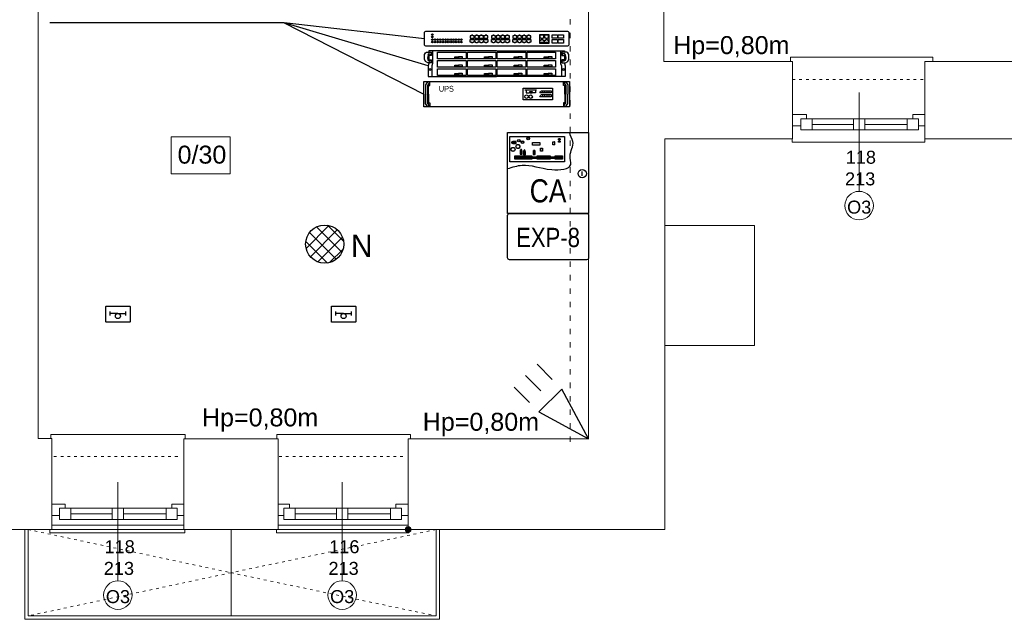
# Model space of a CAD drawing. Header units: centimetres. Extents: x 74448 to 96987, y -37016 to -10817.
# Tile 103 of 174: x 79468 to 80347, y -31041 to -30507. Entities that reach past the tile are written whole.
import ezdxf

# ---------------------------------------------------------------- set-up
doc = ezdxf.new("R2010")
doc.units = ezdxf.units.CM
doc.header["$LTSCALE"] = 0.02
doc.linetypes.add('ACAD_ISO03W100', pattern=[30, 12, -18])
doc.layers.get('0').update_dxf_attribs({"color": 8, "lineweight": 13})
for name, color, linetype, lineweight in [('_AUDIO', 7, 'Continuous', 18), ('CCTV', 7, 'Continuous', 25), ('LINIE PRZEKROJOWE', 8, 'Continuous', 13), ('OPISY', 8, 'Continuous', 13), ('OSIE', 8, 'ACAD_ISO03W100', 13), ('SSWiN', 7, 'Continuous', 25), ('stolarka', 8, 'Continuous', 13), ('WIDOK', 8, 'Continuous', 13)]:
    doc.layers.add(name, color=color, linetype=linetype, lineweight=lineweight)
doc.styles.add('AAT', font='ARIALN.TTF')
doc.styles.get("Standard").update_dxf_attribs({"font": 'arial.ttf', "height": 12})
doc.styles.add('Tomasz_W legenda', font='TCM_____.TTF')

# ---------------------------------------------------------------- blocks, each defined once
blk = doc.blocks.new('AAT_PIR')
at = {"ltscale": 50}
blk.add_lwpolyline([(0, 0), (22.5, 6.75), (22.5, -6.75)], close=True, dxfattribs=at)
for points in [[(28.125, 6.75), (37.125, 6.75)], [(28.125, 0), (37.125, 0)], [(28.125, -6.75), (37.125, -6.75)]]:
    blk.add_lwpolyline(points, dxfattribs=at)
blk = doc.blocks.new('AAT_CENTRALA SWN')
h = blk.add_hatch(color=256)
h.dxf.hatch_style = 1
h.paths.add_polyline_path([(4.95, 8.88), (4.62, 8.88), (4.62, 8.55), (4.95, 8.55)])
h = blk.add_hatch(color=256)
h.dxf.hatch_style = 1
h.paths.add_polyline_path([(5.82, 8.88), (5.49, 8.88), (5.49, 8.55), (5.82, 8.55)])
h = blk.add_hatch(color=256)
h.dxf.hatch_style = 1
h.paths.add_polyline_path([(6.69, 8.88), (6.36, 8.88), (6.36, 8.55), (6.69, 8.55)])
h = blk.add_hatch(color=256)
h.dxf.hatch_style = 1
h.paths.add_polyline_path([(7.56, 8.88), (7.23, 8.88), (7.23, 8.55), (7.56, 8.55)])
h = blk.add_hatch(color=256)
h.dxf.hatch_style = 1
h.paths.add_polyline_path([(8.43, 8.88), (8.11, 8.88), (8.11, 8.55), (8.43, 8.55)])
h = blk.add_hatch(color=256)
h.dxf.hatch_style = 1
h.paths.add_polyline_path([(9.31, 8.88), (8.98, 8.88), (8.98, 8.55), (9.31, 8.55)])
h = blk.add_hatch(color=256)
h.dxf.hatch_style = 1
h.paths.add_polyline_path([(10.18, 8.88), (9.85, 8.88), (9.85, 8.55), (10.18, 8.55)])
h = blk.add_hatch(color=256)
h.dxf.hatch_style = 1
h.paths.add_polyline_path([(11.05, 8.88), (10.72, 8.88), (10.72, 8.55), (11.05, 8.55)])
h = blk.add_hatch(color=256)
h.dxf.hatch_style = 1
h.paths.add_polyline_path([(11.92, 8.88), (11.59, 8.88), (11.59, 8.55), (11.92, 8.55)])
h = blk.add_hatch(color=256)
h.dxf.hatch_style = 1
h.paths.add_polyline_path([(12.79, 8.88), (12.46, 8.88), (12.46, 8.55), (12.79, 8.55)])
h = blk.add_hatch(color=256)
h.dxf.hatch_style = 1
h.paths.add_polyline_path([(13.66, 8.88), (13.33, 8.88), (13.33, 8.55), (13.66, 8.55)])
h = blk.add_hatch(color=256)
h.dxf.hatch_style = 1
h.paths.add_polyline_path([(14.53, 8.88), (14.21, 8.88), (14.21, 8.55), (14.53, 8.55)])
h = blk.add_hatch(color=256)
h.dxf.hatch_style = 1
h.paths.add_polyline_path([(18.53, 8.88), (18.2, 8.88), (18.2, 8.55), (18.53, 8.55)])
h = blk.add_hatch(color=256)
h.dxf.hatch_style = 1
h.paths.add_polyline_path([(19.4, 8.88), (19.07, 8.88), (19.07, 8.55), (19.4, 8.55)])
h = blk.add_hatch(color=256)
h.dxf.hatch_style = 1
h.paths.add_polyline_path([(20.27, 8.88), (19.94, 8.88), (19.94, 8.55), (20.27, 8.55)])
h = blk.add_hatch(color=256)
h.dxf.hatch_style = 1
h.paths.add_polyline_path([(21.14, 8.88), (20.81, 8.88), (20.81, 8.55), (21.14, 8.55)])
h = blk.add_hatch(color=256)
h.dxf.hatch_style = 1
h.paths.add_polyline_path([(22.01, 8.88), (21.68, 8.88), (21.68, 8.55), (22.01, 8.55)])
h = blk.add_hatch(color=256)
h.dxf.hatch_style = 1
h.paths.add_polyline_path([(22.88, 8.88), (22.55, 8.88), (22.55, 8.55), (22.88, 8.55)])
h = blk.add_hatch(color=256)
h.dxf.hatch_style = 1
h.paths.add_polyline_path([(23.75, 8.88), (23.43, 8.88), (23.43, 8.55), (23.75, 8.55)])
h = blk.add_hatch(color=256)
h.dxf.hatch_style = 1
h.paths.add_polyline_path([(24.63, 8.88), (24.3, 8.88), (24.3, 8.55), (24.63, 8.55)])
h = blk.add_hatch(color=256)
h.dxf.hatch_style = 1
h.paths.add_polyline_path([(25.5, 8.88), (25.17, 8.88), (25.17, 8.55), (25.5, 8.55)])
h = blk.add_hatch(color=256)
h.dxf.hatch_style = 1
h.paths.add_polyline_path([(29.49, 8.88), (29.16, 8.88), (29.16, 8.55), (29.49, 8.55)])
h = blk.add_hatch(color=256)
h.dxf.hatch_style = 1
h.paths.add_polyline_path([(30.36, 8.88), (30.03, 8.88), (30.03, 8.55), (30.36, 8.55)])
h = blk.add_hatch(color=256)
h.dxf.hatch_style = 1
h.paths.add_polyline_path([(31.23, 8.88), (30.9, 8.88), (30.9, 8.55), (31.23, 8.55)])
h = blk.add_hatch(color=256)
h.dxf.hatch_style = 1
h.paths.add_polyline_path([(32.1, 8.88), (31.77, 8.88), (31.77, 8.55), (32.1, 8.55)])
h = blk.add_hatch(color=256)
h.dxf.hatch_style = 1
h.paths.add_polyline_path([(32.97, 8.88), (32.65, 8.88), (32.65, 8.55), (32.97, 8.55)])
for p, q in [((3.96, 18.97), (3.96, 17.83)), ((27.38, 17.11), (27.38, 18.79)), ((27.38, 18.79), (27.5, 18.79)), ((27.38, 18.71), (27.5, 18.71)), ((27.38, 18.63), (27.5, 18.63)), ((27.38, 18.55), (27.5, 18.55)), ((27.38, 18.47), (27.5, 18.47)), ((27.38, 18.39), (27.5, 18.39)), ((27.38, 18.31), (27.5, 18.31)), ((27.38, 18.23), (27.5, 18.23)), ((27.38, 18.15), (27.5, 18.15)), ((27.38, 18.07), (27.5, 18.07)), ((27.38, 17.99), (27.5, 17.99)), ((28.65, 18.79), (28.53, 18.79)), ((28.65, 18.71), (28.53, 18.71)), ((28.65, 18.63), (28.53, 18.63)), ((28.65, 18.55), (28.53, 18.55)), ((28.65, 18.47), (28.53, 18.47)), ((28.65, 18.39), (28.53, 18.39)), ((28.65, 18.31), (28.53, 18.31)), ((28.65, 18.23), (28.53, 18.23)), ((28.65, 18.15), (28.53, 18.15)), ((28.65, 18.07), (28.53, 18.07)), ((28.65, 17.99), (28.53, 17.99)), ((28.65, 17.11), (28.65, 18.79)), ((31.91, 20.69), (30.97, 20.69)), ((30.97, 20.69), (30.97, 20.62)), ((30.97, 19.98), (30.97, 20.04)), ((31.91, 19.98), (30.97, 19.98)), ((31.91, 19.27), (30.97, 19.27)), ((30.97, 19.27), (30.97, 19.2)), ((30.97, 18.55), (30.97, 18.62)), ((31.91, 18.55), (30.97, 18.55)), ((31.01, 20.69), (31.01, 20.62)), ((31.01, 19.98), (31.01, 20.04)), ((31.01, 19.27), (31.01, 19.2)), ((31.01, 18.55), (31.01, 18.62)), ((31.06, 20.69), (31.06, 20.62)), ((31.06, 19.98), (31.06, 20.04)), ((31.06, 19.27), (31.06, 19.2)), ((31.06, 18.55), (31.06, 18.62)), ((31.1, 20.69), (31.1, 20.62)), ((31.1, 19.98), (31.1, 20.04)), ((31.1, 19.27), (31.1, 19.2)), ((31.1, 18.55), (31.1, 18.62)), ((31.15, 20.69), (31.15, 20.62)), ((31.15, 19.98), (31.15, 20.04)), ((31.15, 19.27), (31.15, 19.2)), ((31.15, 18.55), (31.15, 18.62)), ((31.19, 20.69), (31.19, 20.62)), ((31.19, 19.98), (31.19, 20.04)), ((31.19, 19.27), (31.19, 19.2)), ((31.19, 18.55), (31.19, 18.62)), ((31.24, 20.69), (31.24, 20.62)), ((31.24, 19.98), (31.24, 20.04)), ((31.24, 19.27), (31.24, 19.2)), ((31.24, 18.55), (31.24, 18.62)), ((31.28, 20.69), (31.28, 20.62)), ((31.28, 19.98), (31.28, 20.04)), ((31.28, 19.27), (31.28, 19.2)), ((31.28, 18.55), (31.28, 18.62)), ((31.33, 20.69), (31.33, 20.62)), ((31.33, 19.98), (31.33, 20.04)), ((31.33, 19.27), (31.33, 19.2)), ((31.33, 18.55), (31.33, 18.62)), ((31.37, 20.69), (31.37, 20.62)), ((31.37, 19.98), (31.37, 20.04)), ((31.37, 19.27), (31.37, 19.2)), ((31.37, 18.55), (31.37, 18.62)), ((31.41, 20.69), (31.41, 20.62)), ((31.41, 19.27), (31.41, 19.2)), ((31.42, 19.98), (31.42, 20.04)), ((31.42, 18.55), (31.42, 18.62)), ((31.46, 20.69), (31.46, 20.62)), ((31.46, 19.98), (31.46, 20.04)), ((31.46, 19.27), (31.46, 19.2)), ((31.46, 18.55), (31.46, 18.62)), ((31.5, 20.69), (31.5, 20.62)), ((31.5, 19.27), (31.5, 19.2)), ((31.51, 19.98), (31.51, 20.04)), ((31.51, 18.55), (31.51, 18.62)), ((31.55, 20.69), (31.55, 20.62)), ((31.55, 19.98), (31.55, 20.04)), ((31.55, 19.27), (31.55, 19.2)), ((31.55, 18.55), (31.55, 18.62)), ((31.59, 20.69), (31.59, 20.62)), ((31.59, 19.98), (31.59, 20.04)), ((31.59, 19.27), (31.59, 19.2)), ((31.59, 18.55), (31.59, 18.62)), ((31.64, 20.69), (31.64, 20.62)), ((31.64, 19.98), (31.64, 20.04)), ((31.64, 19.27), (31.64, 19.2)), ((31.64, 18.55), (31.64, 18.62)), ((31.68, 20.69), (31.68, 20.62)), ((31.68, 19.98), (31.68, 20.04)), ((31.68, 19.27), (31.68, 19.2)), ((31.68, 18.55), (31.68, 18.62)), ((31.73, 20.69), (31.73, 20.62)), ((31.73, 19.98), (31.73, 20.04)), ((31.73, 19.27), (31.73, 19.2)), ((31.73, 18.55), (31.73, 18.62)), ((31.77, 20.69), (31.77, 20.62)), ((31.77, 19.98), (31.77, 20.04)), ((31.77, 19.27), (31.77, 19.2)), ((31.77, 18.55), (31.77, 18.62)), ((31.82, 20.69), (31.82, 20.62)), ((31.82, 19.98), (31.82, 20.04)), ((31.82, 19.27), (31.82, 19.2)), ((31.82, 18.55), (31.82, 18.62)), ((31.86, 20.69), (31.86, 20.62)), ((31.86, 19.98), (31.86, 20.04)), ((31.86, 19.27), (31.86, 19.2)), ((31.86, 18.55), (31.86, 18.62)), ((31.91, 20.69), (31.91, 20.62)), ((31.91, 19.98), (31.91, 20.04)), ((31.91, 19.27), (31.91, 19.2)), ((31.91, 18.55), (31.91, 18.62)), ((8.78, 12.63), (7.64, 12.63)), ((10.82, 12.19), (9.68, 12.19)), ((16.71, 12.24), (15.57, 12.24)), ((19.95, 13.23), (19.95, 14.91)), ((19.95, 14.91), (20.07, 14.91)), ((19.95, 14.83), (20.07, 14.83)), ((19.95, 14.75), (20.07, 14.75)), ((19.95, 14.67), (20.07, 14.67)), ((19.95, 14.59), (20.07, 14.59)), ((19.95, 14.51), (20.07, 14.51)), ((19.95, 14.43), (20.07, 14.43)), ((19.95, 14.35), (20.07, 14.35)), ((19.95, 14.27), (20.07, 14.27)), ((19.95, 14.19), (20.07, 14.19)), ((19.95, 14.11), (20.07, 14.11)), ((19.95, 14.03), (20.07, 14.03)), ((19.95, 13.95), (20.07, 13.95)), ((19.95, 13.87), (20.07, 13.87)), ((19.95, 13.79), (20.07, 13.79)), ((19.95, 13.71), (20.07, 13.71)), ((19.95, 13.63), (20.07, 13.63)), ((19.95, 13.55), (20.07, 13.55)), ((19.95, 13.47), (20.07, 13.47)), ((19.95, 13.39), (20.07, 13.39)), ((19.95, 13.31), (20.07, 13.31)), ((19.95, 13.23), (20.07, 13.23)), ((21.22, 14.91), (21.1, 14.91)), ((21.22, 14.83), (21.1, 14.83)), ((21.22, 14.75), (21.1, 14.75)), ((21.22, 14.67), (21.1, 14.67)), ((21.22, 14.59), (21.1, 14.59)), ((21.22, 14.51), (21.1, 14.51)), ((21.22, 14.43), (21.1, 14.43)), ((21.22, 14.35), (21.1, 14.35)), ((21.22, 14.27), (21.1, 14.27)), ((21.22, 14.19), (21.1, 14.19)), ((21.22, 14.11), (21.1, 14.11)), ((21.22, 14.03), (21.1, 14.03)), ((21.22, 13.95), (21.1, 13.95)), ((21.22, 13.87), (21.1, 13.87)), ((21.22, 13.79), (21.1, 13.79)), ((21.22, 13.71), (21.1, 13.71)), ((21.22, 13.63), (21.1, 13.63)), ((21.22, 13.55), (21.1, 13.55)), ((21.22, 13.47), (21.1, 13.47)), ((21.22, 13.39), (21.1, 13.39)), ((21.22, 13.31), (21.1, 13.31)), ((21.22, 13.23), (21.1, 13.23)), ((21.22, 13.23), (21.22, 14.91)), ((27.38, 17.91), (27.5, 17.91)), ((27.38, 17.83), (27.5, 17.83)), ((27.38, 17.75), (27.5, 17.75)), ((27.38, 17.67), (27.5, 17.67)), ((27.38, 17.59), (27.5, 17.59)), ((27.38, 17.51), (27.5, 17.51)), ((27.38, 17.43), (27.5, 17.43)), ((27.38, 17.35), (27.5, 17.35)), ((27.38, 17.27), (27.5, 17.27)), ((27.38, 17.19), (27.5, 17.19)), ((27.38, 17.11), (27.5, 17.11)), ((28.65, 17.91), (28.53, 17.91)), ((28.65, 17.83), (28.53, 17.83)), ((28.65, 17.75), (28.53, 17.75)), ((28.65, 17.67), (28.53, 17.67)), ((28.65, 17.59), (28.53, 17.59)), ((28.65, 17.51), (28.53, 17.51)), ((28.65, 17.43), (28.53, 17.43)), ((28.65, 17.35), (28.53, 17.35)), ((28.65, 17.27), (28.53, 17.27)), ((28.65, 17.19), (28.53, 17.19)), ((28.65, 17.11), (28.53, 17.11)), ((4.34, 9.36), (5.21, 9.36)), ((4.65, 9.79), (4.94, 10.02)), ((5.21, 9.36), (6.08, 9.36)), ((5.52, 9.79), (5.81, 10.02)), ((6.08, 9.36), (6.95, 9.36)), ((6.4, 9.79), (6.69, 10.02)), ((6.95, 9.36), (7.83, 9.36)), ((7.27, 9.79), (7.56, 10.02)), ((7.83, 9.36), (8.7, 9.36)), ((8.14, 9.79), (8.43, 10.02)), ((8.7, 9.36), (9.57, 9.36)), ((9.01, 9.79), (9.3, 10.02)), ((9.57, 9.36), (10.44, 9.36)), ((9.88, 9.79), (10.17, 10.02)), ((10.44, 9.36), (11.31, 9.36)), ((10.75, 9.79), (11.04, 10.02)), ((11.31, 9.36), (12.18, 9.36)), ((11.62, 9.79), (11.91, 10.02)), ((12.18, 9.36), (13.05, 9.36)), ((12.5, 9.79), (12.78, 10.02)), ((13.05, 9.36), (13.93, 9.36)), ((13.37, 9.79), (13.66, 10.02)), ((13.93, 9.36), (14.8, 9.36)), ((14.24, 9.79), (14.53, 10.02)), ((14.8, 9.76), (17.92, 9.76)), ((14.8, 8.96), (17.92, 8.96)), ((17.92, 9.36), (18.79, 9.36)), ((18.23, 9.79), (18.52, 10.02)), ((18.79, 9.36), (19.66, 9.36)), ((19.1, 9.79), (19.39, 10.02)), ((19.66, 9.36), (20.53, 9.36)), ((19.97, 9.79), (20.26, 10.02)), ((20.53, 9.36), (21.4, 9.36)), ((20.84, 9.79), (21.13, 10.02)), ((21.4, 9.36), (22.27, 9.36)), ((21.72, 9.79), (22, 10.02)), ((22.27, 9.36), (23.15, 9.36)), ((22.59, 9.79), (22.88, 10.02)), ((23.15, 9.36), (24.02, 9.36)), ((23.46, 9.79), (23.75, 10.02)), ((24.02, 9.36), (24.89, 9.36)), ((24.33, 9.79), (24.62, 10.02)), ((24.89, 9.36), (25.76, 9.36)), ((25.2, 9.79), (25.49, 10.02)), ((25.76, 9.76), (28.88, 9.76)), ((25.76, 8.96), (28.88, 8.96)), ((28.88, 9.36), (29.75, 9.36)), ((29.19, 9.79), (29.48, 10.02)), ((29.75, 9.36), (30.62, 9.36)), ((30.06, 9.79), (30.35, 10.02)), ((30.62, 9.36), (31.49, 9.36)), ((30.94, 9.79), (31.23, 10.02)), ((31.49, 9.36), (32.37, 9.36)), ((31.81, 9.79), (32.1, 10.02)), ((32.37, 9.36), (33.24, 9.36)), ((32.68, 9.79), (32.97, 10.02))]:
    blk.add_line(p, q)
for points in [[(0, 24.58), (49.15, 24.58), (49.15, -24.58), (0, -24.58)], [(34.6, 6.67), (1.37, 6.67), (1.37, 22), (34.6, 22)], [(3.17, 18.47), (2.15, 18.47), (2.15, 18.34), (3.17, 18.34)], [(3.17, 18.84), (2.57, 18.84), (2.57, 18.72), (3.17, 18.72)], [(3.17, 17.97), (2.57, 17.97), (2.57, 18.08), (3.17, 18.08)], [(5.15, 18.97), (3.17, 18.97), (3.17, 17.83), (5.15, 17.83)], [(15.23, 18.51), (19.54, 18.51), (19.54, 16.77), (15.23, 16.77)], [(27.5, 17.04), (27.5, 18.86), (28.53, 18.86), (28.53, 17.04)], [(31.95, 20.04), (30.93, 20.04), (30.93, 20.62), (31.95, 20.62)], [(31.95, 18.62), (30.93, 18.62), (30.93, 19.2), (31.95, 19.2)], [(8.78, 11.45), (8.78, 13.43), (7.64, 13.43), (7.64, 11.45)], [(7.77, 13.43), (7.77, 14.03), (7.89, 14.03), (7.89, 13.43)], [(8.27, 13.43), (8.27, 14.44), (8.14, 14.44), (8.14, 13.43)], [(8.64, 13.43), (8.64, 14.03), (8.53, 14.03), (8.53, 13.43)], [(10.82, 11), (10.82, 12.98), (9.68, 12.98), (9.68, 11)], [(9.82, 12.98), (9.82, 13.58), (9.93, 13.58), (9.93, 12.98)], [(10.31, 12.98), (10.31, 14), (10.18, 14), (10.18, 12.98)], [(10.68, 12.98), (10.68, 13.58), (10.57, 13.58), (10.57, 12.98)], [(16.71, 11.06), (16.71, 13.03), (15.57, 13.03), (15.57, 11.06)], [(15.71, 13.03), (15.71, 13.64), (15.82, 13.64), (15.82, 13.03)], [(16.21, 13.03), (16.21, 14.05), (16.08, 14.05), (16.08, 13.03)], [(16.57, 13.03), (16.57, 13.64), (16.46, 13.64), (16.46, 13.03)], [(20.07, 13.16), (20.07, 14.98), (21.1, 14.98), (21.1, 13.16)], [(4.34, 8.29), (4.34, 10.44), (5.21, 10.44), (5.21, 8.29)], [(4.62, 8.55), (4.62, 8.88), (4.95, 8.88), (4.95, 8.55)], [(5.21, 8.29), (5.21, 10.44), (6.08, 10.44), (6.08, 8.29)], [(5.49, 8.55), (5.49, 8.88), (5.82, 8.88), (5.82, 8.55)], [(6.08, 8.29), (6.08, 10.44), (6.95, 10.44), (6.95, 8.29)], [(6.36, 8.55), (6.36, 8.88), (6.69, 8.88), (6.69, 8.55)], [(6.95, 8.29), (6.95, 10.44), (7.83, 10.44), (7.83, 8.29)], [(7.23, 8.55), (7.23, 8.88), (7.56, 8.88), (7.56, 8.55)], [(7.83, 8.29), (7.83, 10.44), (8.7, 10.44), (8.7, 8.29)], [(8.11, 8.55), (8.11, 8.88), (8.43, 8.88), (8.43, 8.55)], [(8.7, 8.29), (8.7, 10.44), (9.57, 10.44), (9.57, 8.29)], [(8.98, 8.55), (8.98, 8.88), (9.31, 8.88), (9.31, 8.55)], [(9.57, 8.29), (9.57, 10.44), (10.44, 10.44), (10.44, 8.29)], [(9.85, 8.55), (9.85, 8.88), (10.18, 8.88), (10.18, 8.55)], [(10.44, 8.29), (10.44, 10.44), (11.31, 10.44), (11.31, 8.29)], [(10.72, 8.55), (10.72, 8.88), (11.05, 8.88), (11.05, 8.55)], [(11.31, 8.29), (11.31, 10.44), (12.18, 10.44), (12.18, 8.29)], [(11.59, 8.55), (11.59, 8.88), (11.92, 8.88), (11.92, 8.55)], [(12.18, 8.29), (12.18, 10.44), (13.05, 10.44), (13.05, 8.29)], [(12.46, 8.55), (12.46, 8.88), (12.79, 8.88), (12.79, 8.55)], [(13.05, 8.29), (13.05, 10.44), (13.93, 10.44), (13.93, 8.29)], [(13.33, 8.55), (13.33, 8.88), (13.66, 8.88), (13.66, 8.55)], [(13.93, 8.29), (13.93, 10.44), (14.8, 10.44), (14.8, 8.29)], [(14.21, 8.55), (14.21, 8.88), (14.53, 8.88), (14.53, 8.55)], [(17.92, 8.29), (17.92, 10.44), (18.79, 10.44), (18.79, 8.29)], [(18.2, 8.55), (18.2, 8.88), (18.53, 8.88), (18.53, 8.55)], [(18.79, 8.29), (18.79, 10.44), (19.66, 10.44), (19.66, 8.29)], [(19.07, 8.55), (19.07, 8.88), (19.4, 8.88), (19.4, 8.55)], [(19.66, 8.29), (19.66, 10.44), (20.53, 10.44), (20.53, 8.29)], [(19.94, 8.55), (19.94, 8.88), (20.27, 8.88), (20.27, 8.55)], [(20.53, 8.29), (20.53, 10.44), (21.4, 10.44), (21.4, 8.29)], [(20.81, 8.55), (20.81, 8.88), (21.14, 8.88), (21.14, 8.55)], [(21.4, 8.29), (21.4, 10.44), (22.27, 10.44), (22.27, 8.29)], [(21.68, 8.55), (21.68, 8.88), (22.01, 8.88), (22.01, 8.55)], [(22.27, 8.29), (22.27, 10.44), (23.15, 10.44), (23.15, 8.29)], [(22.55, 8.55), (22.55, 8.88), (22.88, 8.88), (22.88, 8.55)], [(23.15, 8.29), (23.15, 10.44), (24.02, 10.44), (24.02, 8.29)], [(23.43, 8.55), (23.43, 8.88), (23.75, 8.88), (23.75, 8.55)], [(24.02, 8.29), (24.02, 10.44), (24.89, 10.44), (24.89, 8.29)], [(24.3, 8.55), (24.3, 8.88), (24.63, 8.88), (24.63, 8.55)], [(24.89, 8.29), (24.89, 10.44), (25.76, 10.44), (25.76, 8.29)], [(25.17, 8.55), (25.17, 8.88), (25.5, 8.88), (25.5, 8.55)], [(28.88, 8.29), (28.88, 10.44), (29.75, 10.44), (29.75, 8.29)], [(29.16, 8.55), (29.16, 8.88), (29.49, 8.88), (29.49, 8.55)], [(29.75, 8.29), (29.75, 10.44), (30.62, 10.44), (30.62, 8.29)], [(30.03, 8.55), (30.03, 8.88), (30.36, 8.88), (30.36, 8.55)], [(30.62, 8.29), (30.62, 10.44), (31.49, 10.44), (31.49, 8.29)], [(30.9, 8.55), (30.9, 8.88), (31.23, 8.88), (31.23, 8.55)], [(31.49, 8.29), (31.49, 10.44), (32.37, 10.44), (32.37, 8.29)], [(31.77, 8.55), (31.77, 8.88), (32.1, 8.88), (32.1, 8.55)], [(32.37, 8.29), (32.37, 10.44), (33.24, 10.44), (33.24, 8.29)], [(32.65, 8.55), (32.65, 8.88), (32.97, 8.88), (32.97, 8.55)]]:
    blk.add_lwpolyline(points, close=True)
blk.add_lwpolyline([(45.32, -1.83), (45.32, 0.86)])
for centre, radius in [((4.69, 18.41), 0.309), ((6.86, 19.51), 0.775), ((6.86, 19.51), 0.649), ((9.06, 18.61), 0.775), ((9.06, 18.61), 0.649), ((12.55, 20.84), 0.775), ((12.55, 20.84), 0.649), ((3.32, 14.24), 1.25), ((3.32, 14.24), 1.13), ((6.29, 16), 1.25), ((6.29, 16), 1.13), ((8.22, 11.9), 0.309), ((4.8, 9.9), 0.184), ((5.67, 9.9), 0.184), ((6.54, 9.9), 0.184), ((7.41, 9.9), 0.184), ((8.28, 9.9), 0.184), ((9.15, 9.9), 0.184), ((10.03, 9.9), 0.184), ((10.26, 11.46), 0.309), ((10.9, 9.9), 0.184), ((11.77, 9.9), 0.184), ((12.64, 9.9), 0.184), ((13.51, 9.9), 0.184), ((14.38, 9.9), 0.184), ((16.15, 11.51), 0.309), ((18.37, 9.9), 0.184), ((19.25, 9.9), 0.184), ((20.12, 9.9), 0.184), ((20.99, 9.9), 0.184), ((21.86, 9.9), 0.184), ((22.73, 9.9), 0.184), ((23.6, 9.9), 0.184), ((24.47, 9.9), 0.184), ((25.35, 9.9), 0.184), ((29.34, 9.9), 0.184), ((30.21, 9.9), 0.184), ((31.08, 9.9), 0.184), ((31.95, 9.9), 0.184), ((32.82, 9.9), 0.184), ((45.32, -0.45), 2.52)]:
    blk.add_circle(centre, radius)
blk.add_spline([(0, 2.61), (8.8, 4.68), (26.8, 2.04), (38.32, 5.12), (37.94, 10.22), (39.7, 18.97), (37.69, 24.51), (37.69, 24.58)], degree=3)
at = {"insert": (24.58, -10.98), "char_height": 14, "width": 49.1508, "attachment_point": 5, "style": 'AAT'}
blk.add_mtext('CA', dxfattribs=at)
blk = doc.blocks.new('AAT_EKSPENDER 8WE')
blk.add_lwpolyline([(18, -12.02), (1, -12.02, -0.414214), (0, -11.02), (0, 11.02, -0.414214), (1, 12.02), (41.04, 12.02, -0.414214), (42.04, 11.02), (42.04, -11.02, -0.414214), (41.04, -12.02), (1, -12.02)], format="xyb")
at = {"insert": (21.02, -0.5), "char_height": 10, "width": 40.0448, "attachment_point": 5, "style": 'AAT'}
blk.add_mtext('EXP-8', dxfattribs=at)
blk = doc.blocks.new('AAT_CZUJKA ST. SZKŁA')
for p, q in [((6.5, -2.3), (6.5, 4.1)), ((18, 0.9), (6.5, 0.9)), ((18, 0.9), (29.5, 0.9)), ((29.5, -2.3), (29.5, 4.1))]:
    blk.add_line(p, q)
blk.add_lwpolyline([(1, 12), (35, 12, -0.414214), (36, 11), (36, -11, -0.414214), (35, -12), (1, -12, -0.414214), (0, -11), (0, 11, -0.414214)], format="xyb", close=True)
at = {"ltscale": 0.1}
blk.add_circle((18, -2.9), 3.8, dxfattribs=at)
blk = doc.blocks.new('AAT_REJ_IP_2U')
for p, q in [((48.32, 18.02), (0.65, 18.02)), ((0.65, 18.02), (0.65, 17.06)), ((0.65, 15.29), (0.65, 11.36)), ((3.26, 18.02), (3.26, 9.25)), ((48.32, 18.02), (95.99, 18.02)), ((93.37, 18.02), (93.37, 9.25)), ((95.99, 18.02), (95.99, 17.06)), ((95.99, 15.29), (95.99, 11.36)), ((0.65, 9.25), (0, 7.46)), ((0, 7.46), (0, 0)), ((0.65, 9.67), (0.65, 9.25)), ((3.26, 9.25), (2.62, 7.46)), ((2.62, 7.46), (2.62, 0)), ((93.37, 9.25), (94.02, 7.46)), ((94.02, 7.46), (94.02, 0)), ((95.99, 9.67), (95.99, 9.25)), ((95.99, 9.25), (96.64, 7.46)), ((96.64, 7.46), (96.64, 0)), ((0, 0), (48.32, 0)), ((96.64, 0), (48.32, 0))]:
    blk.add_line(p, q)
for points in [[(2.45, 17.07), (2.45, 14.89), (0.95, 14.89), (0.65, 15.29), (0.41, 15.59), (0.18, 15.6), (0, 15.18), (-0.16, 14.41), (-0.29, 13.02), (-0.13, 11.97), (0.12, 11.36), (0.65, 11.36), (0.95, 11.74), (2.45, 11.74), (2.45, 9.67), (-0.15, 9.67), (-1.7, 10.5), (-2.47, 12.27), (-2.57, 13.82), (-2.59, 15.42), (-1.74, 16.57), (-0.96, 17.06), (2.45, 17.07)], [(0.18, 15.6), (0.41, 16.03), (0.87, 16.19), (1.57, 16), (2.22, 15.44), (2.45, 14.89)], [(94.18, 17.07), (94.18, 14.89), (95.68, 14.89), (95.99, 15.29), (96.23, 15.59), (96.45, 15.6), (96.64, 15.18), (96.8, 14.41), (96.93, 13.02), (96.76, 11.97), (96.51, 11.36), (95.99, 11.36), (95.69, 11.74), (94.18, 11.74), (94.18, 9.67), (96.78, 9.67), (98.34, 10.5), (99.1, 12.27), (99.21, 13.82), (99.23, 15.42), (98.38, 16.57), (97.6, 17.06), (94.18, 17.07)], [(96.45, 15.6), (96.22, 16.03), (95.77, 16.19), (95.07, 16), (94.41, 15.44), (94.18, 14.89)], [(0.12, 11.36), (0.47, 10.93), (1, 10.77), (1.6, 10.85), (2.05, 11.22), (2.45, 11.74)], [(96.51, 11.36), (96.17, 10.93), (95.64, 10.77), (95.04, 10.85), (94.59, 11.22), (94.18, 11.74)]]:
    blk.add_lwpolyline(points)
for points in [[(26.83, 12.38), (6.77, 12.38), (6.77, 17.18), (26.83, 17.18)], [(21.54, 14.09), (24.11, 14.09), (24.11, 12.58), (21.54, 12.58)], [(47.84, 12.38), (27.79, 12.38), (27.79, 17.18), (47.84, 17.18)], [(42.55, 14.09), (45.12, 14.09), (45.12, 12.58), (42.55, 12.58)], [(68.82, 12.38), (48.76, 12.38), (48.76, 17.18), (68.82, 17.18)], [(63.53, 14.09), (66.1, 14.09), (66.1, 12.58), (63.53, 12.58)], [(89.84, 12.38), (69.78, 12.38), (69.78, 17.18), (89.84, 17.18)], [(84.55, 14.09), (87.12, 14.09), (87.12, 12.58), (84.55, 12.58)], [(26.83, 6.55), (6.77, 6.55), (6.77, 11.34), (26.83, 11.34)], [(18.76, 13.76), (21.54, 13.76), (21.54, 12.87), (18.76, 12.87)], [(18.76, 7.92), (21.54, 7.92), (21.54, 7.03), (18.76, 7.03)], [(21.54, 8.26), (24.11, 8.26), (24.11, 6.74), (21.54, 6.74)], [(47.84, 6.55), (27.79, 6.55), (27.79, 11.34), (47.84, 11.34)], [(39.78, 13.76), (42.55, 13.76), (42.55, 12.87), (39.78, 12.87)], [(39.78, 7.92), (42.55, 7.92), (42.55, 7.03), (39.78, 7.03)], [(42.55, 8.26), (45.12, 8.26), (45.12, 6.74), (42.55, 6.74)], [(68.82, 6.55), (48.76, 6.55), (48.76, 11.34), (68.82, 11.34)], [(60.75, 13.76), (63.53, 13.76), (63.53, 12.87), (60.75, 12.87)], [(60.75, 7.92), (63.53, 7.92), (63.53, 7.03), (60.75, 7.03)], [(63.53, 8.26), (66.1, 8.26), (66.1, 6.74), (63.53, 6.74)], [(89.84, 6.55), (69.78, 6.55), (69.78, 11.34), (89.84, 11.34)], [(81.77, 13.76), (84.55, 13.76), (84.55, 12.87), (81.77, 12.87)], [(81.77, 7.92), (84.55, 7.92), (84.55, 7.03), (81.77, 7.03)], [(84.55, 8.26), (87.12, 8.26), (87.12, 6.74), (84.55, 6.74)], [(26.83, 0.71), (6.77, 0.71), (6.77, 5.51), (26.83, 5.51)], [(18.76, 2.09), (21.54, 2.09), (21.54, 1.2), (18.76, 1.2)], [(21.54, 2.43), (24.11, 2.43), (24.11, 0.91), (21.54, 0.91)], [(47.84, 0.71), (27.79, 0.71), (27.79, 5.51), (47.84, 5.51)], [(39.78, 2.09), (42.55, 2.09), (42.55, 1.2), (39.78, 1.2)], [(42.55, 2.43), (45.12, 2.43), (45.12, 0.91), (42.55, 0.91)], [(68.82, 0.71), (48.76, 0.71), (48.76, 5.51), (68.82, 5.51)], [(60.75, 2.09), (63.53, 2.09), (63.53, 1.2), (60.75, 1.2)], [(63.53, 2.43), (66.1, 2.43), (66.1, 0.91), (63.53, 0.91)], [(89.84, 0.71), (69.78, 0.71), (69.78, 5.51), (89.84, 5.51)], [(81.77, 2.09), (84.55, 2.09), (84.55, 1.2), (81.77, 1.2)], [(84.55, 2.43), (87.12, 2.43), (87.12, 0.91), (84.55, 0.91)]]:
    blk.add_lwpolyline(points, close=True)
for centre in [(1.33, 4.93), (95.31, 4.93)]:
    blk.add_circle(centre, 0.606)
blk = doc.blocks.new('UPS 2U do RACK')
at = {"layer": 'CCTV'}
for points in [[(52781.8, -4586.7), (53288.4, -4586.7), (53288.4, -4675.6), (52781.8, -4675.6), (52781.8, -4586.7)], [(52798.4, -4631.1), (52798.4, -4601.1), (52802.6, -4601.1), (52802.6, -4588.5), (52795, -4588.5), (52788.5, -4599), (52788.5, -4631.1)], [(52802.6, -4588.5), (52795.2, -4600.6), (52795.2, -4631.1)], [(53271.9, -4631.1), (53271.9, -4601.1), (53267.7, -4601.1), (53267.7, -4588.5), (53275.3, -4588.5), (53281.8, -4599), (53281.8, -4631.1)], [(53267.7, -4588.5), (53275.1, -4600.6), (53275.1, -4631.1)], [(52798.4, -4631.1), (52798.4, -4661.1), (52802.6, -4661.1), (52802.6, -4673.7), (52795, -4673.7), (52788.5, -4663.2), (52788.5, -4631.1)], [(52802.6, -4673.7), (52795.2, -4661.7), (52795.2, -4631.1)], [(53132.8, -4616.1), (53173.8, -4616.1)], [(53138, -4619), (53138, -4626.6), (53147.1, -4626.6)], [(53169.7, -4619), (53169.7, -4626.6), (53160.7, -4626.6)], [(53224, -4627), (53185.6, -4627), (53187.4, -4622.8), (53190.7, -4619.1), (53224, -4619.1), (53224, -4627)], [(53224, -4640.1), (53185.6, -4640.1), (53187.4, -4635.9), (53190.7, -4632.2), (53224, -4632.2), (53224, -4640.1)], [(53195.4, -4627), (53195.4, -4619.1)], [(53195.4, -4640.1), (53195.4, -4632.2)], [(53202.8, -4627), (53202.8, -4619.1)], [(53202.8, -4640.1), (53202.8, -4632.2)], [(53210.2, -4627), (53210.2, -4619.1)], [(53210.2, -4640.1), (53210.2, -4632.2)], [(53217.6, -4627), (53217.6, -4619.1)], [(53217.6, -4640.1), (53217.6, -4632.2)], [(53271.9, -4631.1), (53271.9, -4661.1), (53267.7, -4661.1), (53267.7, -4673.7), (53275.3, -4673.7), (53281.8, -4663.2), (53281.8, -4631.1)], [(53267.7, -4673.7), (53275.1, -4661.7), (53275.1, -4631.1)]]:
    blk.add_lwpolyline(points, dxfattribs=at)
for points in [[(53127, -4609.9), (53228.6, -4609.9), (53228.6, -4651.3), (53127, -4651.3)], [(53149.9, -4621.8), (53157.9, -4621.8), (53157.9, -4628.1), (53149.9, -4628.1)]]:
    blk.add_lwpolyline(points, close=True, dxfattribs=at)
for centre in [(53138.6, -4640.1), (53153.6, -4640.1)]:
    blk.add_circle(centre, 5.99, dxfattribs=at)
at = {"layer": 'CCTV', "insert": (52834.4, -4602.4), "char_height": 20.26, "width": 88.744, "attachment_point": 1, "style": 'AAT'}
blk.add_mtext('UPS', dxfattribs=at)
blk = doc.blocks.new('AAT_ZyXEL_24P')
blk.add_lwpolyline([(1, 9.71), (94, 9.71, -0.414214), (95, 8.71), (95, 1, -0.414214), (94, 0), (1, 0, -0.414214), (0, 1), (0, 8.71, -0.414214)], format="xyb", close=True)
for points in [[(31.37, 5.11), (32.69, 5.11), (32.69, 6.76), (31.85, 6.76), (31.85, 7.14), (31.37, 7.14), (30.89, 7.14), (30.89, 6.76), (30.05, 6.76), (30.05, 5.11)], [(34.4, 5.11), (35.73, 5.11), (35.73, 6.76), (34.89, 6.76), (34.89, 7.14), (34.4, 7.14), (33.92, 7.14), (33.92, 6.76), (33.08, 6.76), (33.08, 5.11)], [(37.44, 5.11), (38.76, 5.11), (38.76, 6.76), (37.92, 6.76), (37.92, 7.14), (37.44, 7.14), (36.96, 7.14), (36.96, 6.76), (36.12, 6.76), (36.12, 5.11)], [(40.47, 5.11), (41.8, 5.11), (41.8, 6.76), (40.96, 6.76), (40.96, 7.14), (40.47, 7.14), (39.99, 7.14), (39.99, 6.76), (39.15, 6.76), (39.15, 5.11)], [(45.41, 5.11), (46.73, 5.11), (46.73, 6.76), (45.89, 6.76), (45.89, 7.14), (45.41, 7.14), (44.93, 7.14), (44.93, 6.76), (44.09, 6.76), (44.09, 5.11)], [(48.45, 5.11), (49.77, 5.11), (49.77, 6.76), (48.93, 6.76), (48.93, 7.14), (48.45, 7.14), (47.96, 7.14), (47.96, 6.76), (47.12, 6.76), (47.12, 5.11)], [(51.48, 5.11), (52.8, 5.11), (52.8, 6.76), (51.96, 6.76), (51.96, 7.14), (51.48, 7.14), (51, 7.14), (51, 6.76), (50.16, 6.76), (50.16, 5.11)], [(54.52, 5.11), (55.84, 5.11), (55.84, 6.76), (55, 6.76), (55, 7.14), (54.52, 7.14), (54.03, 7.14), (54.03, 6.76), (53.19, 6.76), (53.19, 5.11)], [(59.45, 5.11), (60.78, 5.11), (60.78, 6.76), (59.94, 6.76), (59.94, 7.14), (59.45, 7.14), (58.97, 7.14), (58.97, 6.76), (58.13, 6.76), (58.13, 5.11)], [(62.49, 5.11), (63.81, 5.11), (63.81, 6.76), (62.97, 6.76), (62.97, 7.14), (62.49, 7.14), (62.01, 7.14), (62.01, 6.76), (61.17, 6.76), (61.17, 5.11)], [(65.52, 5.11), (66.85, 5.11), (66.85, 6.76), (66.01, 6.76), (66.01, 7.14), (65.52, 7.14), (65.04, 7.14), (65.04, 6.76), (64.2, 6.76), (64.2, 5.11)], [(68.56, 5.11), (69.88, 5.11), (69.88, 6.76), (69.04, 6.76), (69.04, 7.14), (68.56, 7.14), (68.08, 7.14), (68.08, 6.76), (67.24, 6.76), (67.24, 5.11)], [(81.96, 7.47), (75.67, 7.47), (75.67, 1.9), (81.96, 1.9)], [(77.27, 7.09), (75.95, 7.09), (75.95, 5.44), (76.79, 5.44), (76.79, 5.06), (77.27, 5.06), (77.75, 5.06), (77.75, 5.44), (78.59, 5.44), (78.59, 7.09)], [(80.3, 7.09), (78.98, 7.09), (78.98, 5.44), (79.82, 5.44), (79.82, 5.06), (80.3, 5.06), (80.79, 5.06), (80.79, 5.44), (81.63, 5.44), (81.63, 7.09)], [(87.48, 5.11), (83.97, 5.11), (83.97, 7.47), (87.48, 7.47)], [(91.45, 5.11), (87.95, 5.11), (87.95, 7.47), (91.45, 7.47)], [(31.37, 4.27), (32.69, 4.27), (32.69, 2.62), (31.85, 2.62), (31.85, 2.24), (31.37, 2.24), (30.89, 2.24), (30.89, 2.62), (30.05, 2.62), (30.05, 4.27)], [(34.4, 4.27), (35.73, 4.27), (35.73, 2.62), (34.89, 2.62), (34.89, 2.24), (34.4, 2.24), (33.92, 2.24), (33.92, 2.62), (33.08, 2.62), (33.08, 4.27)], [(37.44, 4.27), (38.76, 4.27), (38.76, 2.62), (37.92, 2.62), (37.92, 2.24), (37.44, 2.24), (36.96, 2.24), (36.96, 2.62), (36.12, 2.62), (36.12, 4.27)], [(40.47, 4.27), (41.8, 4.27), (41.8, 2.62), (40.96, 2.62), (40.96, 2.24), (40.47, 2.24), (39.99, 2.24), (39.99, 2.62), (39.15, 2.62), (39.15, 4.27)], [(45.41, 4.27), (46.73, 4.27), (46.73, 2.62), (45.89, 2.62), (45.89, 2.24), (45.41, 2.24), (44.93, 2.24), (44.93, 2.62), (44.09, 2.62), (44.09, 4.27)], [(48.45, 4.27), (49.77, 4.27), (49.77, 2.62), (48.93, 2.62), (48.93, 2.24), (48.45, 2.24), (47.96, 2.24), (47.96, 2.62), (47.12, 2.62), (47.12, 4.27)], [(51.48, 4.27), (52.8, 4.27), (52.8, 2.62), (51.96, 2.62), (51.96, 2.24), (51.48, 2.24), (51, 2.24), (51, 2.62), (50.16, 2.62), (50.16, 4.27)], [(54.52, 4.27), (55.84, 4.27), (55.84, 2.62), (55, 2.62), (55, 2.24), (54.52, 2.24), (54.03, 2.24), (54.03, 2.62), (53.19, 2.62), (53.19, 4.27)], [(59.45, 4.27), (60.78, 4.27), (60.78, 2.62), (59.94, 2.62), (59.94, 2.24), (59.45, 2.24), (58.97, 2.24), (58.97, 2.62), (58.13, 2.62), (58.13, 4.27)], [(62.49, 4.27), (63.81, 4.27), (63.81, 2.62), (62.97, 2.62), (62.97, 2.24), (62.49, 2.24), (62.01, 2.24), (62.01, 2.62), (61.17, 2.62), (61.17, 4.27)], [(65.52, 4.27), (66.85, 4.27), (66.85, 2.62), (66.01, 2.62), (66.01, 2.24), (65.52, 2.24), (65.04, 2.24), (65.04, 2.62), (64.2, 2.62), (64.2, 4.27)], [(68.56, 4.27), (69.88, 4.27), (69.88, 2.62), (69.04, 2.62), (69.04, 2.24), (68.56, 2.24), (68.08, 2.24), (68.08, 2.62), (67.24, 2.62), (67.24, 4.27)], [(77.27, 2.33), (75.95, 2.33), (75.95, 3.98), (76.79, 3.98), (76.79, 4.36), (77.27, 4.36), (77.75, 4.36), (77.75, 3.98), (78.59, 3.98), (78.59, 2.33)], [(80.3, 2.33), (78.98, 2.33), (78.98, 3.98), (79.82, 3.98), (79.82, 4.36), (80.3, 4.36), (80.79, 4.36), (80.79, 3.98), (81.63, 3.98), (81.63, 2.33)], [(87.48, 1.9), (83.97, 1.9), (83.97, 4.27), (87.48, 4.27)], [(91.45, 1.9), (87.95, 1.9), (87.95, 4.27), (91.45, 4.27)]]:
    blk.add_lwpolyline(points, close=True)
for centre in [(5.27, 7.55), (5.27, 5.98), (5.27, 4.25), (5.27, 2.68), (7, 4.25), (7, 2.68), (8.74, 4.25), (8.74, 2.68), (10.47, 4.25), (10.47, 2.68), (12.2, 4.25), (12.2, 2.68), (13.94, 4.25), (13.94, 2.68), (15.67, 4.25), (15.67, 2.68), (17.41, 4.25), (17.41, 2.68), (19.14, 4.25), (19.14, 2.68), (20.87, 4.25), (20.87, 2.68), (22.61, 4.25), (22.61, 2.68), (24.34, 4.25), (24.34, 2.68)]:
    blk.add_circle(centre, 0.508)

msp = doc.modelspace()

# ---------------------------------------------------------------- hatches: boundary and pattern name
at = {"layer": '_AUDIO'}
h = msp.add_hatch(dxfattribs=at)
h.set_pattern_fill('ANSI37', color=256, scale=2.5)
h.set_pattern_definition([(45, (-5798.748, -5798.748), (-5.6126601, 5.6126601), []), (135, (-5798.748, -5798.748), (-5.6126601, -5.6126601), [])])
h.paths.add_polyline_path([(79757.56, -30706.98, 1), (79723.56, -30706.98, 1)])
at = {"layer": 'OPISY'}
h = msp.add_hatch(color=256, dxfattribs=at)
h.dxf.hatch_style = 1
edge = h.paths.add_edge_path()
edge.add_arc((79814.98, -30961.47), 2.61, 0, 360)

# ---------------------------------------------------------------- linework, layer by layer
for points in [[(80282.98, -30544.07), (80282.98, -30540.19), (80156.36, -30540.19), (80156.26, -30540.19), (80156.26, -30544.07)], [(80282.98, -30544.07), (80282.98, -30540.19), (80156.36, -30540.19), (80156.26, -30540.19), (80156.26, -30544.07)], [(80275.98, -30613.18), (80275.98, -30616.18), (80157.69, -30616.18), (80157.69, -30613.18)], [(80043.98, -30690.21), (80123.98, -30690.21), (80123.98, -30797.21), (80043.98, -30797.21)], [(79615.98, -30880.47), (79615.98, -30876.59), (79496.24, -30876.59), (79496.24, -30876.59), (79496.24, -30880.47)], [(79816.98, -30880.47), (79816.98, -30876.59), (79697.81, -30876.59), (79697.81, -30876.59), (79697.81, -30880.47)], [(79472.87, -30961.47), (79472.87, -31041.47), (79842.87, -31041.47), (79842.87, -30961.47)], [(79475.87, -30961.47), (79475.87, -31038.47), (79839.87, -31038.47), (79839.87, -30961.47)], [(79615.76, -30961.47), (79615.76, -30964.47), (79495.23, -30964.47), (79495.23, -30961.47)], [(79656.98, -30961.47), (79656.98, -31038.47)], [(79815.66, -30961.47), (79815.66, -30964.47), (79697.57, -30964.47), (79697.57, -30961.47)]]:
    msp.add_lwpolyline(points)
msp.add_lwpolyline([(80043.98, -30690.21), (80123.98, -30690.21), (80123.98, -30797.21), (80043.98, -30797.21)], close=True)
at = {"layer": '_AUDIO', "lineweight": 30}
msp.add_circle((79740.56, -30706.98), 17, dxfattribs=at)
at = {"layer": 'CCTV'}
for p, q in [((79704.51, -30509.54), (79495.22, -30509.54)), ((79829.44, -30523.8), (79704.51, -30509.54)), ((79832.73, -30548.07), (79704.51, -30509.54)), ((79704.51, -30509.54), (79828.87, -30573.24))]:
    msp.add_line(p, q, dxfattribs=at)
at = {"layer": 'LINIE PRZEKROJOWE'}
for points in [[(79877.67, -30265.47), (79975.98, -30265.47), (79975.98, -30865.47), (79975.98, -30880.47), (79814.98, -30880.47), (79814.98, -30961.47)], [(80157.98, -30544.18), (80042.98, -30544.18), (80042.98, -30278.18)], [(79484.98, -30880.35), (79484.98, -30318.35)], [(80157.98, -30544.18), (80157.98, -30613.18)], [(80406.98, -30544.18), (80275.98, -30544.13)], [(80276.01, -30544.13), (80275.98, -30613.18)], [(79967.98, -30961.47), (80043.98, -30961.47), (80043.98, -30613.18)], [(80043.98, -30613.18), (80157.98, -30613.18)], [(80275.98, -30613.18), (80406.98, -30613.18)], [(79484.98, -30880.35), (79496.98, -30880.35)], [(79496.98, -30880.35), (79496.98, -30961.47)], [(79698.98, -30880.47), (79614.98, -30880.47), (79614.98, -30961.47)], [(79698.98, -30880.47), (79698.98, -30961.47)], [(79496.98, -30961.47), (79276.98, -30961.47)], [(79494.98, -30961.47), (79616.98, -30961.47)], [(79496.98, -30957.47), (79614.98, -30957.47)], [(79698.98, -30961.47), (79614.98, -30961.47)], [(79696.98, -30961.47), (79818.98, -30961.47)], [(79698.98, -30957.47), (79814.98, -30957.47)], [(79814.98, -30961.47), (79975.98, -30961.47)]]:
    msp.add_lwpolyline(points, dxfattribs=at)
at = {"layer": 'OPISY'}
for points in [[(80217.35, -30659.93), (80217.35, -30571.82)], [(79556.02, -31007.22), (79556.02, -30919.11)], [(79756.11, -31007.22), (79756.11, -30919.11)]]:
    msp.add_lwpolyline(points, dxfattribs=at)
msp.add_lwpolyline([(79603.54, -30611.29), (79656.32, -30611.29), (79656.32, -30644.27), (79603.54, -30644.27)], close=True, dxfattribs=at)
for centre, radius in [((80217.35, -30672.62), 12.7), ((79814.98, -30961.47), 2.61), ((79556.02, -31019.92), 12.7), ((79756.11, -31019.92), 12.7)]:
    msp.add_circle(centre, radius, dxfattribs=at)
at = {"layer": 'OSIE', "ltscale": 10}
for points in [[(79475.87, -30961.47), (79656.98, -30999.97), (79475.87, -31038.47)], [(79839.87, -30961.47), (79656.98, -30999.97), (79839.87, -31038.47)]]:
    msp.add_lwpolyline(points, dxfattribs=at)
at = {"layer": 'stolarka'}
for points in [[(80157.98, -30591.52), (80170.35, -30591.52), (80170.35, -30595.18)], [(80270.35, -30595.18), (80166.35, -30595.18)], [(80265.35, -30595.18), (80265.35, -30591.52), (80275.99, -30591.52)], [(80165.35, -30601.52), (80157.98, -30601.52)], [(80270.35, -30605.18), (80166.35, -30605.18)], [(80212.35, -30600.18), (80175.35, -30600.18)], [(80260.35, -30600.18), (80222.35, -30600.18)], [(80275.98, -30601.52), (80270.35, -30601.52)], [(79496.98, -30938.82), (79509.02, -30938.82), (79509.02, -30942.47)], [(79604.02, -30942.47), (79604.02, -30938.82), (79614.98, -30938.82)], [(79698.98, -30938.82), (79709.11, -30938.82), (79709.11, -30942.47)], [(79804.11, -30942.47), (79804.11, -30938.82), (79814.98, -30938.82)], [(79609.02, -30942.47), (79505.02, -30942.47)], [(79551.02, -30947.47), (79514.02, -30947.47)], [(79599.02, -30947.47), (79561.02, -30947.47)], [(79809.11, -30942.47), (79705.11, -30942.47)], [(79751.11, -30947.47), (79714.11, -30947.47)], [(79799.11, -30947.47), (79761.11, -30947.47)], [(79504.02, -30948.82), (79496.98, -30948.82)], [(79609.02, -30952.47), (79505.02, -30952.47)], [(79614.98, -30948.82), (79609.02, -30948.82)], [(79704.11, -30948.82), (79698.98, -30948.82)], [(79809.11, -30952.47), (79705.11, -30952.47)], [(79814.98, -30948.82), (79809.11, -30948.82)]]:
    msp.add_lwpolyline(points, dxfattribs=at)
for points in [[(80175.35, -30605.18), (80165.35, -30605.18), (80165.35, -30595.18), (80175.35, -30595.18)], [(80222.35, -30605.18), (80212.35, -30605.18), (80212.35, -30595.18), (80222.35, -30595.18)], [(80270.35, -30605.18), (80260.35, -30605.18), (80260.35, -30595.18), (80270.35, -30595.18)], [(79514.02, -30952.47), (79504.02, -30952.47), (79504.02, -30942.47), (79514.02, -30942.47)], [(79561.02, -30952.47), (79551.02, -30952.47), (79551.02, -30942.47), (79561.02, -30942.47)], [(79609.02, -30952.47), (79599.02, -30952.47), (79599.02, -30942.47), (79609.02, -30942.47)], [(79714.11, -30952.47), (79704.11, -30952.47), (79704.11, -30942.47), (79714.11, -30942.47)], [(79761.11, -30952.47), (79751.11, -30952.47), (79751.11, -30942.47), (79761.11, -30942.47)], [(79809.11, -30952.47), (79799.11, -30952.47), (79799.11, -30942.47), (79809.11, -30942.47)]]:
    msp.add_lwpolyline(points, close=True, dxfattribs=at)
at = {"layer": 'WIDOK', "linetype": 'ACAD_ISO03W100', "ltscale": 20}
msp.add_lwpolyline([(79959.66, -30266.47), (79959.66, -30885.47)], dxfattribs=at)
at = {"layer": 'WIDOK', "linetype": 'ACAD_ISO03W100', "ltscale": 10}
for points in [[(80157.98, -30560.13), (80275.9, -30560.13)], [(79498.98, -30896.47), (79612.98, -30896.47)], [(79699.98, -30896.47), (79813.98, -30896.47)]]:
    msp.add_lwpolyline(points, dxfattribs=at)

# ---------------------------------------------------------------- block references
at = {"layer": 'CCTV'}
for name, p, xscale, yscale, zscale in [('AAT_ZyXEL_24P', (79829.44, -30530.4), 1.358426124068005, 1.358426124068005, 1.358426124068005), ('AAT_REJ_IP_2U', (79832.73, -30557.53), 1.267378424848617, 1.267378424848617, 1.267378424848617), ('UPS 2U do RACK', (66265.96, -29383.21), 0.2569618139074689, 0.2569618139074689, 0.2569618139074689)]:
    msp.add_blockref(name, p, dxfattribs=dict(at, xscale=xscale, yscale=yscale, zscale=zscale))
at = {"layer": 'SSWiN'}
for name, p, xscale, yscale, zscale in [('AAT_CENTRALA SWN', (79903.68, -30643.46), 1.470904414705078, 1.470904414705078, 1.470904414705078), ('AAT_EKSPENDER 8WE', (79903.68, -30700.28), 1.719502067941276, 1.719502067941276, 1.719502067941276), ('AAT_CZUJKA ST. SZKŁA', (79545.28, -30769.36), 0.6014468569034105, 0.6014468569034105, 0.6014468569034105), ('AAT_CZUJKA ST. SZKŁA', (79746.57, -30769.36), 0.6014468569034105, 0.6014468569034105, 0.6014468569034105)]:
    msp.add_blockref(name, p, dxfattribs=dict(at, xscale=xscale, yscale=yscale, zscale=zscale))
at = {"layer": 'SSWiN', "xscale": -2.142090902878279, "yscale": 2.14209090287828, "zscale": 2.142090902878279, "rotation": 315.0000000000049}
msp.add_blockref('AAT_PIR', (79975.98, -30880.47), dxfattribs=at)

# ---------------------------------------------------------------- texts
at = {"layer": '_AUDIO', "insert": (79763.92, -30698.49), "char_height": 20, "width": 16.5734, "attachment_point": 1, "style": 'Tomasz_W legenda'}
msp.add_mtext('N', dxfattribs=at)
at = {"layer": 'OPISY', "ltscale": 0.15}
for p in [(80051.47, -30537.52), (79631.05, -30869.48), (79828.05, -30873.37)]:
    msp.add_text('Hp=0,80m', height=16, dxfattribs=at).set_placement(p)
at = {"layer": 'OPISY'}
for s, insert, char_height, width, attachment_point in [('{\\fArial|b0|i0|c238|p34;0/30}', (79609.29, -30619.18), 16, 260.9629, 1), ('\\pi-3.6114;O3', (80210.24, -30679.91), 11.5741, 12.8305, 7), ('\\pi-3.6114;O3', (79548.92, -31027.2), 11.5741, 12.8305, 7), ('\\pi-3.6114;O3', (79749, -31027.2), 11.5741, 12.8305, 7)]:
    msp.add_mtext(s, dxfattribs=dict(at, insert=insert, char_height=char_height, width=width, attachment_point=attachment_point))
at = {"layer": 'stolarka', "char_height": 11.5741, "attachment_point": 7}
for s, insert, width in [('\\pi-5.8378;118\\P\\pi-6.4694;213', (80211.26, -30654.73), 12.8305), ('\\pi-5.8378;118\\P\\pi-6.4694;213', (79549.93, -31002.02), 12.8305), ('\\pi-5.4628;116\\P\\pi-6.1102;213', (79750.02, -31002.02), 13.549)]:
    msp.add_mtext(s, dxfattribs=dict(at, insert=insert, width=width))

doc.saveas('drawing.dxf')
